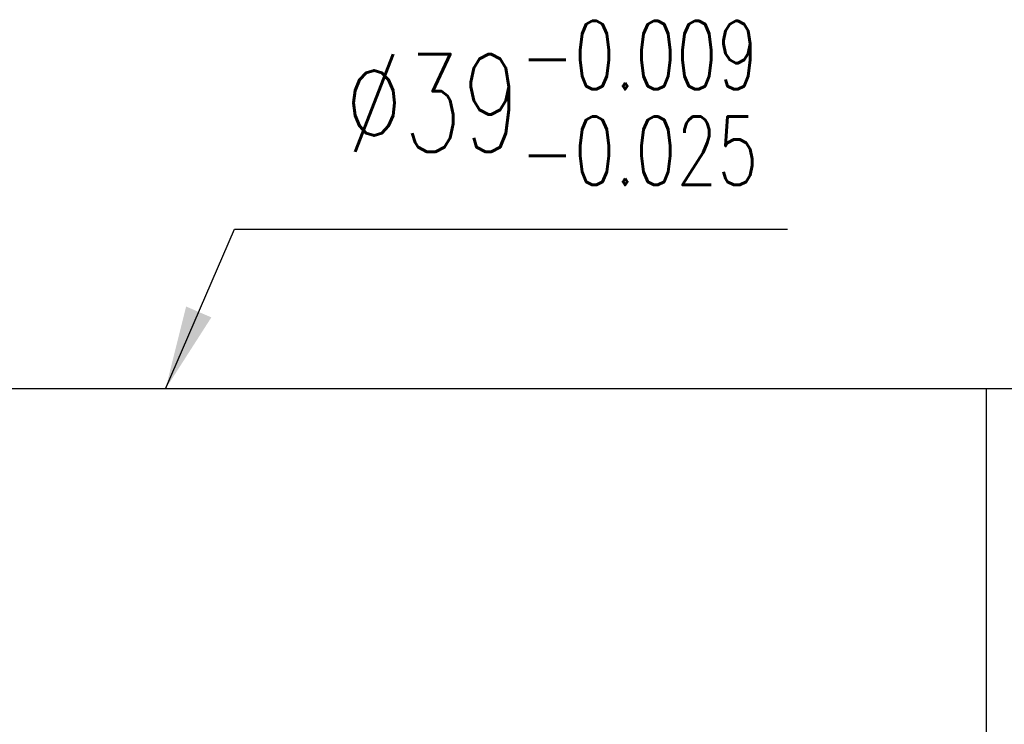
# Model space of a CAD drawing. Header units: millimetres. Extents: x -5 to 213, y -1 to 104.
# Tile 56 of 57: x 148 to 183, y 56 to 81. Entities that reach past the tile are written whole.
import ezdxf

# ---------------------------------------------------------------- set-up
doc = ezdxf.new("R2010")
doc.units = ezdxf.units.MM
doc.header["$LTSCALE"] = 0.1
doc.layers.add('DIM', color=4, linetype='CONTINUOUS')
doc.layers.add('layer 1', color=7, linetype='CONTINUOUS')
doc.styles.add('DIM-7', font='SIMPLEX.shx', dxfattribs={"width": 0.7, "bigfont": 'chineset.shx'})
doc.dimstyles.new('CNS', dxfattribs={"dimtxt": 3.5, "dimasz": 2.5, "dimexe": 1, "dimexo": 1.5, "dimgap": 0.09, "dimtad": 0, "dimdsep": 46, "dimtxsty": 'DIM-7', "dimcen": 0.09, "dimclrd": 1, "dimclre": 1, "dimclrt": 4, "dimadec": 0, "dimazin": 0, "dimtfac": 1, "dimtix": 1, "dimtmove": 2, "dimatfit": 3, "dimfxl": 1, "dimtvp": 0.971429, "dimtolj": 1, "dimarcsym": 0})

msp = doc.modelspace()

# ---------------------------------------------------------------- linework, layer by layer
at = {"layer": 'layer 1', "linetype": 'Continuous'}
for p, q in [((197.93, 67.778), (133.43, 67.778)), ((182.43, 67.778), (182.43, 28.778))]:
    msp.add_line(p, q, dxfattribs=at)

# ---------------------------------------------------------------- texts
at = {"layer": 'DIM', "color": 0, "insert": (159.438, 75.082), "char_height": 3.5, "attachment_point": 7, "style": 'DIM-7'}
msp.add_mtext('\\A1;%%C39{\\H0.7x;\\S-0.009^ -0.025;}', dxfattribs=at)

# ---------------------------------------------------------------- leaders
at = {"layer": 'DIM', "color": 0, "annotation_type": 0, "has_hookline": 1, "hookline_direction": 0, "text_width": 15.867}
msp.add_leader([(153.013, 67.778), (155.478, 73.497), (158.478, 73.497)], dimstyle='CNS', override={"dimscale": 1.2, "dimtxt": 3, "dimgap": 0.8, "dimtad": 1, "dimclrd": 0, "dimclre": 0, "dimclrt": 0, "dimadec": 3, "dimazin": 2, "dimtm": 1e-09, "dimtfac": 0.6, "dimtmove": 1, "dimatfit": 0}, dxfattribs=at)

doc.saveas('drawing.dxf')
